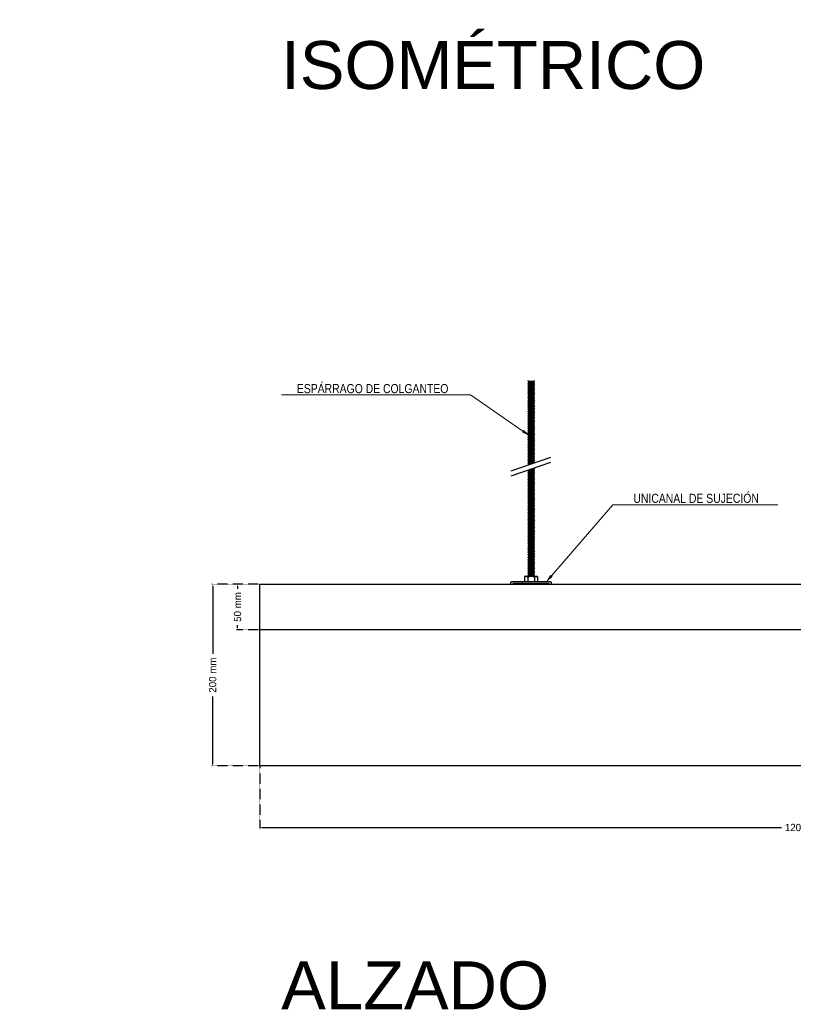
# Model space of a CAD drawing. Header units: millimetres. Extents: x 2538 to 24562, y 4449 to 23795.
# Tile 91 of 256: x 5580 to 6431, y 20937 to 22021. Entities that reach past the tile are written whole.
import ezdxf
from ezdxf import colors
from ezdxf.entities.mleader import LeaderData, LeaderLine
from ezdxf.math import Vec2, Vec3

# ---------------------------------------------------------------- set-up
doc = ezdxf.new("R2010")
doc.units = ezdxf.units.MM
doc.header["$PDMODE"] = 3
doc.linetypes.add('HIDDEN', pattern=[0.375, 0.25, -0.125])
doc.layers.add('_HD_tornillo', color=30, linetype='Continuous')
doc.layers.add('HD021_Text', color=2, linetype='Continuous', lineweight=9)
doc.layers.add('Make2D$Visible$Curves', color=7, linetype='Continuous', true_color=0x000000)
doc.layers.add('MEDIDAS', color=1, linetype='Continuous', true_color=0xff0000)
doc.styles.add('Arial Narrow', font='ARIALN.TTF')
doc.styles.add('Default', font='arial.ttf')
doc.dimstyles.new('HD_DIM', dxfattribs={"dimtxt": 8, "dimasz": 2, "dimexe": 1, "dimexo": 0, "dimgap": 2, "dimtad": 0, "dimdec": 0, "dimzin": 0, "dimdsep": 46, "dimtxsty": 'Standard', "dimcen": 0, "dimclrd": 256, "dimclre": 251, "dimclrt": 7, "dimadec": 0, "dimazin": 0, "dimtp": 0.05, "dimtm": 0.05, "dimtfac": 0.6, "dimtdec": 0, "dimtofl": 0, "dimtmove": 0, "dimatfit": 3, "dimfxl": 1, "dimtolj": 2, "dimtzin": 0, "dimarcsym": 0})

# ---------------------------------------------------------------- blocks, each defined once
blk = doc.blocks.new('*D10')
at = {"layer": 'Defpoints', "color": 0, "transparency": 16777216}
for p in [(7044, 21201.7), (5844, 21199.7), (7044, 21131.9)]:
    blk.add_point(p, dxfattribs=at)
at = {"layer": 'MEDIDAS', "color": 251, "linetype": 'HIDDEN', "lineweight": -2, "transparency": 16777216}
for p, q in [((7044, 21201.7), (7044, 21130.9)), ((5844, 21199.7), (5844, 21130.9))]:
    blk.add_line(p, q, dxfattribs=at)
at = {"layer": 'MEDIDAS', "lineweight": -2, "transparency": 16777216}
for p, q in [((5846, 21131.9), (6418, 21131.9)), ((7042, 21131.9), (6470, 21131.9))]:
    blk.add_line(p, q, dxfattribs=at)
at = {"layer": 'MEDIDAS', "transparency": 16777216}
for points in [[(5846, 21132.3), (5846, 21131.6), (5844, 21131.9)], [(7042, 21132.3), (7042, 21131.6), (7044, 21131.9)]]:
    blk.add_solid(points, dxfattribs=at)
at = {"layer": 'MEDIDAS', "color": 7, "transparency": 16777216, "insert": (6444, 21131.9), "char_height": 8, "attachment_point": 5}
blk.add_mtext('\\A2;1200 mm', dxfattribs=at)
blk = doc.blocks.new('*D55')
at = {"layer": 'Defpoints', "color": 0, "transparency": 16777216}
for p in [(5844, 21399.7), (5792, 21199.7), (5844, 21199.7)]:
    blk.add_point(p, dxfattribs=at)
at = {"layer": 'MEDIDAS', "color": 251, "linetype": 'HIDDEN', "lineweight": -2, "transparency": 16777216}
for p, q in [((5844, 21399.7), (5791, 21399.7)), ((5844, 21199.7), (5791, 21199.7))]:
    blk.add_line(p, q, dxfattribs=at)
at = {"layer": 'MEDIDAS', "lineweight": -2, "transparency": 16777216}
for p, q in [((5792, 21397.7), (5792, 21323)), ((5792, 21201.7), (5792, 21276.3))]:
    blk.add_line(p, q, dxfattribs=at)
at = {"layer": 'MEDIDAS', "transparency": 16777216}
for points in [[(5791.7, 21397.7), (5792.3, 21397.7), (5792, 21399.7)], [(5791.7, 21201.7), (5792.3, 21201.7), (5792, 21199.7)]]:
    blk.add_solid(points, dxfattribs=at)
at = {"layer": 'MEDIDAS', "color": 7, "transparency": 16777216, "insert": (5792, 21299.7), "char_height": 8, "attachment_point": 5, "rotation": 90}
blk.add_mtext('\\A2;200 mm', dxfattribs=at)
blk = doc.blocks.new('*D56')
at = {"layer": 'Defpoints', "color": 0, "transparency": 16777216}
for p in [(5844, 21399.7), (5819.4, 21349.7), (5844, 21349.7)]:
    blk.add_point(p, dxfattribs=at)
at = {"layer": 'MEDIDAS', "color": 251, "linetype": 'HIDDEN', "lineweight": -2, "transparency": 16777216}
for p, q in [((5844, 21399.7), (5818.4, 21399.7)), ((5844, 21349.7), (5818.4, 21349.7))]:
    blk.add_line(p, q, dxfattribs=at)
at = {"layer": 'MEDIDAS', "lineweight": -2, "transparency": 16777216}
for p, q in [((5819.4, 21397.7), (5819.4, 21394.7)), ((5819.4, 21351.7), (5819.4, 21354.7))]:
    blk.add_line(p, q, dxfattribs=at)
at = {"layer": 'MEDIDAS', "transparency": 16777216}
for points in [[(5819.1, 21397.7), (5819.7, 21397.7), (5819.4, 21399.7)], [(5819.1, 21351.7), (5819.7, 21351.7), (5819.4, 21349.7)]]:
    blk.add_solid(points, dxfattribs=at)
at = {"layer": 'MEDIDAS', "color": 7, "transparency": 16777216, "insert": (5819.4, 21374.7), "char_height": 8, "attachment_point": 5, "rotation": 90}
blk.add_mtext('\\A2;50 mm', dxfattribs=at)

msp = doc.modelspace()

# ---------------------------------------------------------------- linework, layer by layer
at = {"layer": '_HD_tornillo'}
for p, q in [((6139.5, 21623.9), (6138.9, 21623.1)), ((6138.9, 21623.1), (6146, 21623.3)), ((6145.5, 21624.1), (6146, 21623.3)), ((6145.5, 21622.6), (6146, 21623.3)), ((6138.9, 21623.1), (6139.5, 21622.4)), ((6139.5, 21621.5), (6138.9, 21620.7)), ((6138.9, 21620.7), (6146, 21620.9)), ((6138.9, 21620.7), (6139.5, 21620)), ((6139.5, 21619.2), (6138.9, 21618.4)), ((6138.9, 21618.4), (6146, 21618.6)), ((6138.9, 21618.4), (6139.5, 21617.7)), ((6139.5, 21616.9), (6138.9, 21616.1)), ((6138.9, 21616.1), (6146, 21616.2)), ((6138.9, 21616.1), (6139.5, 21615.4)), ((6139.5, 21614.5), (6138.9, 21613.7)), ((6138.9, 21613.7), (6146, 21613.9)), ((6138.9, 21613.7), (6139.5, 21613)), ((6139.5, 21622.4), (6145.5, 21622.6)), ((6139.5, 21622.4), (6139.5, 21621.5)), ((6139.5, 21621.5), (6145.5, 21621.8)), ((6139.5, 21620), (6145.5, 21620.3)), ((6139.5, 21620), (6139.5, 21619.2)), ((6139.5, 21619.2), (6145.5, 21619.5)), ((6139.5, 21617.7), (6145.5, 21618)), ((6139.5, 21617.7), (6139.5, 21616.9)), ((6139.5, 21616.9), (6145.5, 21617.1)), ((6139.5, 21615.4), (6145.5, 21615.6)), ((6139.5, 21615.4), (6139.5, 21614.5)), ((6139.5, 21614.5), (6145.5, 21614.7)), ((6139.5, 21613), (6145.5, 21613.3)), ((6139.5, 21613), (6139.5, 21612.1)), ((6139.5, 21612.1), (6145.5, 21612.3)), ((6145.5, 21622.6), (6145.5, 21621.8)), ((6145.5, 21621.8), (6146, 21620.9)), ((6145.5, 21620.3), (6146, 21620.9)), ((6145.5, 21620.3), (6145.5, 21619.5)), ((6145.5, 21619.5), (6146, 21618.6)), ((6145.5, 21618), (6146, 21618.6)), ((6145.5, 21618), (6145.5, 21617.1)), ((6145.5, 21617.1), (6146, 21616.2)), ((6145.5, 21615.6), (6146, 21616.2)), ((6145.5, 21615.6), (6145.5, 21614.7)), ((6145.5, 21614.8), (6146, 21613.9)), ((6145.5, 21613.3), (6146, 21613.9)), ((6145.5, 21613.3), (6145.5, 21612.3)), ((6145.5, 21612.3), (6146, 21611.5)), ((6139.5, 21612.1), (6138.9, 21611.3)), ((6138.9, 21611.3), (6146, 21611.5)), ((6138.9, 21611.3), (6139.5, 21610.6)), ((6139.5, 21609.7), (6138.9, 21608.9)), ((6138.9, 21608.9), (6146, 21609)), ((6138.9, 21608.9), (6139.5, 21608.2)), ((6139.5, 21607.3), (6138.9, 21606.5)), ((6138.9, 21606.5), (6146, 21606.6)), ((6138.9, 21606.5), (6139.5, 21605.8)), ((6139.5, 21604.9), (6138.9, 21604.1)), ((6138.9, 21604.1), (6146, 21604.2)), ((6138.9, 21604.1), (6139.5, 21603.4)), ((6139.5, 21602.5), (6138.9, 21601.7)), ((6138.9, 21601.7), (6146, 21601.8)), ((6138.9, 21601.7), (6139.5, 21601)), ((6139.5, 21610.6), (6145.5, 21610.8)), ((6139.5, 21610.6), (6139.5, 21609.7)), ((6139.5, 21609.7), (6145.5, 21609.9)), ((6139.5, 21608.2), (6145.5, 21608.4)), ((6139.5, 21608.2), (6139.5, 21607.3)), ((6139.5, 21607.3), (6145.5, 21607.5)), ((6139.5, 21605.8), (6145.5, 21606)), ((6139.5, 21605.8), (6139.5, 21604.9)), ((6139.5, 21604.9), (6145.5, 21605.1)), ((6139.5, 21603.4), (6145.5, 21603.6)), ((6139.5, 21603.4), (6139.5, 21602.5)), ((6139.5, 21602.5), (6145.5, 21602.7)), ((6145.5, 21610.8), (6146, 21611.5)), ((6145.5, 21610.8), (6145.5, 21609.9)), ((6145.5, 21609.9), (6146, 21609)), ((6145.5, 21608.4), (6146, 21609)), ((6145.5, 21608.4), (6145.5, 21607.5)), ((6145.5, 21607.5), (6146, 21606.6)), ((6145.5, 21606), (6146, 21606.6)), ((6145.5, 21606), (6145.5, 21605.1)), ((6145.5, 21605.1), (6146, 21604.2)), ((6145.5, 21603.6), (6146, 21604.2)), ((6145.5, 21603.6), (6145.5, 21602.7)), ((6145.5, 21602.7), (6146, 21601.8)), ((6145.5, 21601.2), (6146, 21601.8)), ((6139.5, 21600.2), (6138.9, 21599.4)), ((6138.9, 21599.4), (6146, 21599.6)), ((6138.9, 21599.4), (6139.5, 21598.7)), ((6139.5, 21597.8), (6138.9, 21597)), ((6138.9, 21597), (6146, 21597.2)), ((6138.9, 21597), (6139.5, 21596.3)), ((6139.5, 21595.5), (6138.9, 21594.7)), ((6138.9, 21594.7), (6146, 21594.8)), ((6138.9, 21594.7), (6139.5, 21594)), ((6139.5, 21593.2), (6138.9, 21592.4)), ((6138.9, 21592.4), (6146, 21592.6)), ((6138.9, 21592.4), (6139.5, 21591.7)), ((6139.5, 21590.7), (6138.9, 21589.9)), ((6139.5, 21601), (6145.5, 21601.2)), ((6139.5, 21601), (6139.5, 21600.2)), ((6139.5, 21600.2), (6145.5, 21600.4)), ((6139.5, 21598.7), (6145.5, 21598.9)), ((6139.5, 21598.7), (6139.5, 21597.8)), ((6139.5, 21597.8), (6145.5, 21598.1)), ((6139.5, 21596.3), (6145.5, 21596.6)), ((6139.5, 21596.3), (6139.5, 21595.5)), ((6139.5, 21595.5), (6145.5, 21595.7)), ((6139.5, 21594), (6145.5, 21594.2)), ((6139.5, 21594), (6139.5, 21593.2)), ((6139.5, 21593.2), (6145.5, 21593.4)), ((6139.5, 21591.7), (6145.5, 21591.9)), ((6139.5, 21591.7), (6139.5, 21590.7)), ((6139.5, 21590.7), (6145.5, 21590.9)), ((6145.5, 21601.2), (6145.5, 21600.4)), ((6145.5, 21600.4), (6146, 21599.6)), ((6145.5, 21598.9), (6146, 21599.6)), ((6145.5, 21598.9), (6145.5, 21598.1)), ((6145.5, 21598.1), (6146, 21597.2)), ((6145.5, 21596.6), (6146, 21597.2)), ((6145.5, 21596.6), (6145.5, 21595.7)), ((6145.5, 21595.7), (6146, 21594.8)), ((6145.5, 21594.2), (6146, 21594.8)), ((6145.5, 21594.2), (6145.5, 21593.4)), ((6145.5, 21593.4), (6146, 21592.6)), ((6145.5, 21591.9), (6146, 21592.6)), ((6145.5, 21591.9), (6145.5, 21590.9)), ((6145.5, 21590.9), (6146, 21590)), ((6138.9, 21589.9), (6146, 21590)), ((6138.9, 21589.9), (6139.5, 21589.2)), ((6139.5, 21588.4), (6138.9, 21587.6)), ((6138.9, 21587.6), (6146, 21587.7)), ((6138.9, 21587.6), (6139.5, 21586.9)), ((6139.5, 21586), (6138.9, 21585.2)), ((6138.9, 21585.2), (6146, 21585.4)), ((6138.9, 21585.2), (6139.5, 21584.5)), ((6139.5, 21583.7), (6138.9, 21582.8)), ((6138.9, 21582.8), (6146, 21583)), ((6138.9, 21582.8), (6139.5, 21582.2)), ((6139.5, 21581.3), (6138.9, 21580.4)), ((6138.9, 21580.4), (6146, 21580.6)), ((6138.9, 21580.4), (6139.5, 21579.8)), ((6139.5, 21589.2), (6145.5, 21589.4)), ((6139.5, 21589.2), (6139.5, 21588.4)), ((6139.5, 21588.4), (6145.5, 21588.6)), ((6139.5, 21586.9), (6145.5, 21587.1)), ((6139.5, 21586.9), (6139.5, 21586)), ((6139.5, 21586), (6145.5, 21586.3)), ((6139.5, 21584.5), (6145.5, 21584.8)), ((6139.5, 21584.5), (6139.5, 21583.7)), ((6139.5, 21583.7), (6145.5, 21583.9)), ((6139.5, 21582.2), (6145.5, 21582.4)), ((6139.5, 21582.2), (6139.5, 21581.3)), ((6139.5, 21581.3), (6145.5, 21581.5)), ((6139.5, 21579.8), (6145.5, 21580)), ((6145.5, 21589.4), (6146, 21590)), ((6145.5, 21589.4), (6145.5, 21588.6)), ((6145.5, 21588.6), (6146, 21587.7)), ((6145.5, 21587.1), (6146, 21587.7)), ((6145.5, 21587.1), (6145.5, 21586.3)), ((6145.5, 21586.3), (6146, 21585.4)), ((6145.5, 21584.8), (6146, 21585.4)), ((6145.5, 21584.8), (6145.5, 21583.9)), ((6145.5, 21583.9), (6146, 21583)), ((6145.5, 21582.4), (6146, 21583)), ((6145.5, 21582.4), (6145.5, 21581.5)), ((6145.5, 21581.5), (6146, 21580.6)), ((6145.5, 21580), (6146, 21580.6)), ((6145.5, 21580), (6145.5, 21579.1)), ((6139.5, 21578.9), (6138.9, 21578.1)), ((6138.9, 21578.1), (6146, 21578.2)), ((6138.9, 21578.1), (6139.5, 21577.4)), ((6139.5, 21576.6), (6138.9, 21575.8)), ((6138.9, 21575.8), (6146, 21575.9)), ((6138.9, 21575.8), (6139.5, 21575.1)), ((6139.5, 21574.2), (6138.9, 21573.4)), ((6138.9, 21573.4), (6146, 21573.6)), ((6138.9, 21573.4), (6139.5, 21572.7)), ((6139.5, 21571.9), (6138.9, 21571)), ((6138.9, 21571), (6146, 21571.2)), ((6138.9, 21571), (6139.5, 21570.4)), ((6139.5, 21569.4), (6138.9, 21568.6)), ((6139.5, 21579.8), (6139.5, 21578.9)), ((6139.5, 21578.9), (6145.5, 21579.1)), ((6139.5, 21577.4), (6145.5, 21577.6)), ((6139.5, 21577.4), (6139.5, 21576.6)), ((6139.5, 21576.6), (6145.5, 21576.8)), ((6139.5, 21575.1), (6145.5, 21575.3)), ((6139.5, 21575.1), (6139.5, 21574.2)), ((6139.5, 21574.2), (6145.5, 21574.5)), ((6139.5, 21572.7), (6145.5, 21573)), ((6139.5, 21572.7), (6139.5, 21571.9)), ((6139.5, 21571.9), (6145.5, 21572.1)), ((6139.5, 21570.4), (6145.5, 21570.6)), ((6139.5, 21570.4), (6139.5, 21569.4)), ((6139.5, 21569.4), (6145.5, 21569.7)), ((6145.5, 21579.1), (6146, 21578.2)), ((6145.5, 21577.6), (6146, 21578.2)), ((6145.5, 21577.6), (6145.5, 21576.8)), ((6145.5, 21576.8), (6146, 21575.9)), ((6145.5, 21575.3), (6146, 21575.9)), ((6145.5, 21575.3), (6145.5, 21574.5)), ((6145.5, 21574.5), (6146, 21573.6)), ((6145.5, 21573), (6146, 21573.6)), ((6145.5, 21573), (6145.5, 21572.1)), ((6145.5, 21572.1), (6146, 21571.2)), ((6145.5, 21570.6), (6146, 21571.2)), ((6145.5, 21570.6), (6145.5, 21569.7)), ((6145.5, 21569.7), (6146, 21568.8)), ((6138.9, 21568.6), (6146, 21568.8)), ((6138.9, 21568.6), (6139.5, 21568)), ((6139.5, 21567), (6138.9, 21566.2)), ((6138.9, 21566.2), (6146, 21566.4)), ((6138.9, 21566.2), (6139.5, 21565.5)), ((6139.5, 21564.6), (6138.9, 21563.8)), ((6138.9, 21563.8), (6146, 21564)), ((6138.9, 21563.8), (6139.5, 21563.1)), ((6139.5, 21562.2), (6138.9, 21561.4)), ((6138.9, 21561.4), (6146, 21561.6)), ((6138.9, 21561.4), (6139.5, 21560.7)), ((6139.5, 21559.8), (6138.9, 21559)), ((6138.9, 21559), (6146, 21559.2)), ((6138.9, 21559), (6139.5, 21558.3)), ((6139.5, 21568), (6145.5, 21568.2)), ((6139.5, 21568), (6139.5, 21567)), ((6139.5, 21567), (6145.5, 21567.3)), ((6139.5, 21565.5), (6145.5, 21565.8)), ((6139.5, 21565.5), (6139.5, 21564.6)), ((6139.5, 21564.6), (6145.5, 21564.9)), ((6139.5, 21563.1), (6145.5, 21563.4)), ((6139.5, 21563.1), (6139.5, 21562.2)), ((6139.5, 21562.2), (6145.5, 21562.4)), ((6139.5, 21560.7), (6145.5, 21561)), ((6139.5, 21560.7), (6139.5, 21559.8)), ((6139.5, 21559.8), (6145.5, 21560.1)), ((6139.5, 21558.3), (6145.5, 21558.6)), ((6139.5, 21558.3), (6139.5, 21557.5)), ((6145.5, 21568.2), (6146, 21568.8)), ((6145.5, 21568.2), (6145.5, 21567.3)), ((6145.5, 21567.3), (6146, 21566.4)), ((6145.5, 21565.8), (6146, 21566.4)), ((6145.5, 21565.8), (6145.5, 21564.9)), ((6145.5, 21564.9), (6146, 21564)), ((6145.5, 21563.4), (6146, 21564)), ((6145.5, 21563.4), (6145.5, 21562.4)), ((6145.5, 21562.5), (6146, 21561.6)), ((6145.5, 21561), (6146, 21561.6)), ((6145.5, 21561), (6145.5, 21560.1)), ((6145.5, 21560.1), (6146, 21559.2)), ((6145.5, 21558.6), (6146, 21559.2)), ((6145.5, 21558.6), (6145.5, 21557.8)), ((6139.5, 21557.5), (6138.9, 21556.7)), ((6138.9, 21556.7), (6146, 21556.9)), ((6138.9, 21556.7), (6139.5, 21556.1)), ((6139.5, 21555.2), (6138.9, 21554.4)), ((6138.9, 21554.4), (6146, 21554.5)), ((6138.9, 21554.4), (6139.5, 21553.7)), ((6139.5, 21552.8), (6138.9, 21552)), ((6138.9, 21552), (6146, 21552.2)), ((6138.9, 21552), (6139.5, 21551.3)), ((6139.5, 21550.6), (6138.9, 21549.7)), ((6138.9, 21549.7), (6146, 21549.9)), ((6138.9, 21549.7), (6139.5, 21549.1)), ((6139.5, 21548), (6138.9, 21547.2)), ((6138.9, 21547.2), (6146, 21547.4)), ((6139.5, 21557.5), (6145.5, 21557.8)), ((6139.5, 21556.1), (6145.5, 21556.3)), ((6139.5, 21556.1), (6139.5, 21555.2)), ((6139.5, 21555.2), (6145.5, 21555.4)), ((6139.5, 21553.7), (6145.5, 21553.9)), ((6139.5, 21553.7), (6139.5, 21552.8)), ((6139.5, 21552.8), (6145.5, 21553.1)), ((6139.5, 21551.3), (6145.5, 21551.6)), ((6139.5, 21551.3), (6139.5, 21550.6)), ((6139.5, 21550.6), (6145.5, 21550.8)), ((6139.5, 21549.1), (6145.5, 21549.3)), ((6139.5, 21549.1), (6139.5, 21548)), ((6139.5, 21548), (6145.5, 21548.3)), ((6145.5, 21557.8), (6146, 21556.9)), ((6145.5, 21556.3), (6146, 21556.9)), ((6145.5, 21556.3), (6145.5, 21555.4)), ((6145.5, 21555.4), (6146, 21554.5)), ((6145.5, 21553.9), (6146, 21554.5)), ((6145.5, 21553.9), (6145.5, 21553.1)), ((6145.5, 21553.1), (6146, 21552.2)), ((6145.5, 21551.6), (6146, 21552.2)), ((6145.5, 21551.6), (6145.5, 21550.8)), ((6145.5, 21550.8), (6146, 21549.9)), ((6145.5, 21549.3), (6146, 21549.9)), ((6145.5, 21549.3), (6145.5, 21548.3)), ((6145.5, 21548.3), (6146, 21547.4)), ((6145.5, 21546.8), (6146, 21547.4)), ((6120.4, 21524.6), (6164, 21539.6)), ((6138.9, 21547.2), (6139.5, 21546.5)), ((6139.5, 21545.7), (6138.9, 21544.9)), ((6138.9, 21544.9), (6146, 21545.1)), ((6138.9, 21544.9), (6139.5, 21544.2)), ((6139.5, 21543.4), (6138.9, 21542.6)), ((6138.9, 21542.6), (6146, 21542.7)), ((6138.9, 21542.6), (6139.5, 21541.9)), ((6139.5, 21541), (6138.9, 21540.2)), ((6138.9, 21540.2), (6146, 21540.4)), ((6138.9, 21540.2), (6139.5, 21539.5)), ((6139.5, 21538.6), (6138.9, 21537.8)), ((6138.9, 21537.8), (6146, 21538)), ((6138.9, 21537.8), (6139.5, 21537.1)), ((6139.5, 21546.5), (6145.5, 21546.8)), ((6139.5, 21546.5), (6139.5, 21545.7)), ((6139.5, 21545.7), (6145.5, 21546)), ((6139.5, 21544.2), (6145.5, 21544.5)), ((6139.5, 21544.2), (6139.5, 21543.4)), ((6139.5, 21543.4), (6145.5, 21543.6)), ((6139.5, 21541.9), (6145.5, 21542.1)), ((6139.5, 21541.9), (6139.5, 21541)), ((6139.5, 21541), (6145.5, 21541.2)), ((6139.5, 21539.5), (6145.5, 21539.7)), ((6139.5, 21539.5), (6139.5, 21538.6)), ((6139.5, 21538.6), (6145.5, 21538.8)), ((6139.5, 21537.1), (6145.5, 21537.3)), ((6139.5, 21537.1), (6139.5, 21536.2)), ((6139.5, 21536.2), (6145.5, 21536.5)), ((6145.5, 21546.8), (6145.5, 21546)), ((6145.5, 21546), (6146, 21545.1)), ((6145.5, 21544.5), (6146, 21545.1)), ((6145.5, 21544.5), (6145.5, 21543.6)), ((6145.5, 21543.6), (6146, 21542.7)), ((6145.5, 21542.1), (6146, 21542.7)), ((6145.5, 21542.1), (6145.5, 21541.2)), ((6145.5, 21541.2), (6146, 21540.4)), ((6145.5, 21539.7), (6146, 21540.4)), ((6145.5, 21539.7), (6145.5, 21538.8)), ((6145.5, 21538.8), (6146, 21538)), ((6145.5, 21537.3), (6146, 21538)), ((6145.5, 21537.3), (6145.5, 21536.5)), ((6145.5, 21536.5), (6146, 21535.6)), ((6120.4, 21519), (6164, 21534)), ((6139.5, 21536.2), (6138.9, 21535.4)), ((6138.9, 21535.4), (6146, 21535.6)), ((6138.9, 21535.4), (6139.5, 21534.7)), ((6139.5, 21533.9), (6138.9, 21533.1)), ((6138.9, 21533.1), (6145.5, 21533.3)), ((6138.9, 21533.1), (6139.5, 21532.4)), ((6139.5, 21531.6), (6139.1, 21531.1)), ((6139.5, 21534.7), (6145.5, 21535)), ((6139.5, 21534.7), (6139.5, 21533.9)), ((6139.5, 21533.9), (6145.5, 21534.2)), ((6139.5, 21532.4), (6143.6, 21532.6)), ((6139.5, 21532.4), (6139.5, 21531.6)), ((6139.5, 21531.6), (6140.7, 21531.6)), ((6139.5, 21525.5), (6145.5, 21525.7)), ((6142.6, 21526.6), (6145.4, 21526.7)), ((6144.5, 21527.2), (6146, 21527.3)), ((6145.4, 21526.7), (6146, 21527.3)), ((6145.4, 21526.7), (6145.4, 21525.7)), ((6145.5, 21535), (6146, 21535.6)), ((6145.5, 21535), (6145.5, 21534.2)), ((6145.5, 21534.2), (6145.9, 21533.4)), ((6145.5, 21525.7), (6146, 21524.8)), ((6145.7, 21527.7), (6146, 21527.3)), ((6139.5, 21525.5), (6138.9, 21524.7)), ((6138.9, 21524.7), (6146, 21524.8)), ((6138.9, 21524.7), (6139.5, 21524)), ((6139.5, 21523.1), (6138.9, 21522.2)), ((6138.9, 21522.2), (6146, 21522.4)), ((6138.9, 21522.2), (6139.5, 21521.6)), ((6139.5, 21520.6), (6138.9, 21519.8)), ((6138.9, 21519.8), (6146, 21520)), ((6138.9, 21519.8), (6139.5, 21519.1)), ((6139.5, 21518.2), (6138.9, 21517.4)), ((6138.9, 21517.4), (6146, 21517.6)), ((6138.9, 21517.4), (6139.5, 21516.7)), ((6139.5, 21515.8), (6138.9, 21515)), ((6138.9, 21515), (6146, 21515.2)), ((6138.9, 21515), (6139.5, 21514.3)), ((6139.5, 21524), (6145.5, 21524.2)), ((6139.5, 21524), (6139.5, 21523.1)), ((6139.5, 21523.1), (6145.5, 21523.3)), ((6139.5, 21521.6), (6145.5, 21521.8)), ((6139.5, 21521.6), (6139.5, 21520.6)), ((6139.5, 21520.6), (6145.5, 21520.9)), ((6139.5, 21519.1), (6145.5, 21519.4)), ((6139.5, 21519.1), (6139.5, 21518.2)), ((6139.5, 21518.2), (6145.5, 21518.5)), ((6139.5, 21516.7), (6145.5, 21517)), ((6139.5, 21516.7), (6139.5, 21515.8)), ((6139.5, 21515.8), (6145.5, 21516)), ((6145.5, 21524.2), (6146, 21524.8)), ((6145.5, 21524.2), (6145.5, 21523.3)), ((6145.5, 21523.3), (6146, 21522.4)), ((6145.5, 21521.8), (6146, 21522.4)), ((6145.5, 21521.8), (6145.5, 21520.9)), ((6145.5, 21520.9), (6146, 21520)), ((6145.5, 21519.4), (6146, 21520)), ((6145.5, 21519.4), (6145.5, 21518.5)), ((6145.5, 21518.5), (6146, 21517.6)), ((6145.5, 21517), (6146, 21517.6)), ((6145.5, 21517), (6145.5, 21516)), ((6145.5, 21516), (6146, 21515.2)), ((6145.5, 21514.5), (6146, 21515.2)), ((6139.5, 21513.4), (6138.9, 21512.6)), ((6138.9, 21512.6), (6146, 21512.7)), ((6138.9, 21512.6), (6139.5, 21511.9)), ((6139.5, 21511), (6138.9, 21510.1)), ((6138.9, 21510.1), (6146, 21510.3)), ((6138.9, 21510.1), (6139.5, 21509.5)), ((6139.5, 21508.5), (6138.9, 21507.7)), ((6138.9, 21507.7), (6146, 21507.9)), ((6138.9, 21507.7), (6139.5, 21507)), ((6139.5, 21506.1), (6138.9, 21505.3)), ((6138.9, 21505.3), (6146, 21505.5)), ((6138.9, 21505.3), (6139.5, 21504.6)), ((6139.5, 21514.3), (6145.5, 21514.5)), ((6139.5, 21514.3), (6139.5, 21513.4)), ((6139.5, 21513.4), (6145.5, 21513.6)), ((6139.5, 21511.9), (6145.5, 21512.1)), ((6139.5, 21511.9), (6139.5, 21511)), ((6139.5, 21511), (6145.5, 21511.2)), ((6139.5, 21509.5), (6145.5, 21509.7)), ((6139.5, 21509.5), (6139.5, 21508.5)), ((6139.5, 21508.5), (6145.5, 21508.8)), ((6139.5, 21507), (6145.5, 21507.3)), ((6139.5, 21507), (6139.5, 21506.1)), ((6139.5, 21506.1), (6145.5, 21506.4)), ((6139.5, 21504.6), (6145.5, 21504.9)), ((6139.5, 21504.6), (6139.5, 21503.7)), ((6145.5, 21514.5), (6145.5, 21513.6)), ((6145.5, 21513.6), (6146, 21512.7)), ((6145.5, 21512.1), (6146, 21512.7)), ((6145.5, 21512.1), (6145.5, 21511.2)), ((6145.5, 21511.2), (6146, 21510.3)), ((6145.5, 21509.7), (6146, 21510.3)), ((6145.5, 21509.7), (6145.5, 21508.8)), ((6145.5, 21508.8), (6146, 21507.9)), ((6145.5, 21507.3), (6146, 21507.9)), ((6145.5, 21507.3), (6145.5, 21506.3)), ((6145.5, 21506.4), (6146, 21505.5)), ((6145.5, 21504.9), (6146, 21505.5)), ((6145.5, 21504.9), (6145.5, 21503.9)), ((6139.5, 21503.7), (6138.9, 21502.9)), ((6138.9, 21502.9), (6146, 21503)), ((6138.9, 21502.9), (6139.5, 21502.2)), ((6139.5, 21501.3), (6138.9, 21500.5)), ((6138.9, 21500.5), (6146, 21500.6)), ((6138.9, 21500.5), (6139.5, 21499.8)), ((6139.5, 21498.9), (6138.9, 21498.1)), ((6138.9, 21498.1), (6146, 21498.2)), ((6138.9, 21498.1), (6139.5, 21497.4)), ((6139.5, 21496.4), (6138.9, 21495.6)), ((6138.9, 21495.6), (6146, 21495.8)), ((6138.9, 21495.6), (6139.5, 21494.9)), ((6139.5, 21494), (6138.9, 21493.2)), ((6138.9, 21493.2), (6146, 21493.4)), ((6138.9, 21493.2), (6139.5, 21492.5)), ((6139.5, 21503.7), (6145.5, 21503.9)), ((6139.5, 21502.2), (6145.5, 21502.4)), ((6139.5, 21502.2), (6139.5, 21501.3)), ((6139.5, 21501.3), (6145.5, 21501.5)), ((6139.5, 21499.8), (6145.5, 21500)), ((6139.5, 21499.8), (6139.5, 21498.9)), ((6139.5, 21498.9), (6145.5, 21499.1)), ((6139.5, 21497.4), (6145.5, 21497.6)), ((6139.5, 21497.4), (6139.5, 21496.4)), ((6139.5, 21496.4), (6145.5, 21496.7)), ((6139.5, 21494.9), (6145.5, 21495.2)), ((6139.5, 21494.9), (6139.5, 21494)), ((6139.5, 21494), (6145.5, 21494.3)), ((6145.5, 21503.9), (6146, 21503)), ((6145.5, 21502.4), (6146, 21503)), ((6145.5, 21502.4), (6145.5, 21501.5)), ((6145.5, 21501.5), (6146, 21500.6)), ((6145.5, 21500), (6146, 21500.6)), ((6145.5, 21500), (6145.5, 21499.1)), ((6145.5, 21499.1), (6146, 21498.2)), ((6145.5, 21497.6), (6146, 21498.2)), ((6145.5, 21497.6), (6145.5, 21496.7)), ((6145.5, 21496.7), (6146, 21495.8)), ((6145.5, 21495.2), (6146, 21495.8)), ((6145.5, 21495.2), (6145.5, 21494.3)), ((6145.5, 21494.3), (6146, 21493.4)), ((6145.5, 21492.8), (6146, 21493.4)), ((6139.5, 21491.6), (6138.9, 21490.8)), ((6138.9, 21490.8), (6146, 21490.9)), ((6138.9, 21490.8), (6139.5, 21490.1)), ((6139.5, 21489.2), (6138.9, 21488.4)), ((6138.9, 21488.4), (6146, 21488.5)), ((6138.9, 21488.4), (6139.5, 21487.7)), ((6139.5, 21486.7), (6138.9, 21485.9)), ((6138.9, 21485.9), (6146, 21486.1)), ((6138.9, 21485.9), (6139.5, 21485.2)), ((6139.5, 21484.3), (6138.9, 21483.5)), ((6138.9, 21483.5), (6146, 21483.7)), ((6138.9, 21483.5), (6139.5, 21482.8)), ((6139.5, 21492.5), (6145.5, 21492.8)), ((6139.5, 21492.5), (6139.5, 21491.6)), ((6139.5, 21491.6), (6145.5, 21491.8)), ((6139.5, 21490.1), (6145.5, 21490.3)), ((6139.5, 21490.1), (6139.5, 21489.2)), ((6139.5, 21489.2), (6145.5, 21489.4)), ((6139.5, 21487.7), (6145.5, 21487.9)), ((6139.5, 21487.7), (6139.5, 21486.7)), ((6139.5, 21486.7), (6145.5, 21487)), ((6139.5, 21485.2), (6145.5, 21485.5)), ((6139.5, 21485.2), (6139.5, 21484.3)), ((6139.5, 21484.3), (6145.5, 21484.6)), ((6139.5, 21482.8), (6145.5, 21483.1)), ((6139.5, 21482.8), (6139.5, 21481.9)), ((6145.5, 21492.8), (6145.5, 21491.8)), ((6145.5, 21491.8), (6146, 21490.9)), ((6145.5, 21490.3), (6146, 21490.9)), ((6145.5, 21490.3), (6145.5, 21489.4)), ((6145.5, 21489.4), (6146, 21488.5)), ((6145.5, 21487.9), (6146, 21488.5)), ((6145.5, 21487.9), (6145.5, 21487)), ((6145.5, 21487), (6146, 21486.1)), ((6145.5, 21485.5), (6146, 21486.1)), ((6145.5, 21485.5), (6145.5, 21484.6)), ((6145.5, 21484.6), (6146, 21483.7)), ((6145.5, 21483.1), (6146, 21483.7)), ((6145.5, 21483.1), (6145.5, 21482.2)), ((6139.5, 21481.9), (6138.9, 21481.1)), ((6138.9, 21481.1), (6146, 21481.3)), ((6138.9, 21481.1), (6139.5, 21480.4)), ((6139.5, 21479.5), (6138.9, 21478.7)), ((6138.9, 21478.7), (6146, 21478.8)), ((6138.9, 21478.7), (6139.5, 21478)), ((6139.5, 21477.1), (6138.9, 21476.3)), ((6138.9, 21476.3), (6146, 21476.4)), ((6138.9, 21476.3), (6139.5, 21475.6)), ((6139.5, 21474.6), (6138.9, 21473.8)), ((6138.9, 21473.8), (6146, 21474)), ((6138.9, 21473.8), (6139.5, 21473.1)), ((6139.5, 21472.2), (6138.9, 21471.4)), ((6138.9, 21471.4), (6146, 21471.6)), ((6139.5, 21481.9), (6145.5, 21482.2)), ((6139.5, 21480.4), (6145.5, 21480.7)), ((6139.5, 21480.4), (6139.5, 21479.5)), ((6139.5, 21479.5), (6145.5, 21479.7)), ((6139.5, 21478), (6145.5, 21478.2)), ((6139.5, 21478), (6139.5, 21477.1)), ((6139.5, 21477.1), (6145.5, 21477.3)), ((6139.5, 21475.6), (6145.5, 21475.8)), ((6139.5, 21475.6), (6139.5, 21474.6)), ((6139.5, 21474.6), (6145.5, 21474.9)), ((6139.5, 21473.1), (6145.5, 21473.4)), ((6139.5, 21473.1), (6139.5, 21472.2)), ((6139.5, 21472.2), (6145.5, 21472.5)), ((6145.5, 21482.2), (6146, 21481.3)), ((6145.5, 21480.7), (6146, 21481.3)), ((6145.5, 21480.7), (6145.5, 21479.7)), ((6145.5, 21479.7), (6146, 21478.8)), ((6145.5, 21478.2), (6146, 21478.8)), ((6145.5, 21478.2), (6145.5, 21477.3)), ((6145.5, 21477.3), (6146, 21476.4)), ((6145.5, 21475.8), (6146, 21476.4)), ((6145.5, 21475.8), (6145.5, 21474.9)), ((6145.5, 21474.9), (6146, 21474)), ((6145.5, 21473.4), (6146, 21474)), ((6145.5, 21473.4), (6145.5, 21472.5)), ((6145.5, 21472.5), (6146, 21471.6)), ((6145.5, 21471), (6146, 21471.6)), ((6138.9, 21471.4), (6139.5, 21470.7)), ((6139.5, 21469.8), (6138.9, 21469)), ((6138.9, 21469), (6146, 21469.2)), ((6138.9, 21469), (6139.5, 21468.3)), ((6139.5, 21467.4), (6138.9, 21466.6)), ((6138.9, 21466.6), (6146, 21466.7)), ((6138.9, 21466.6), (6139.5, 21465.9)), ((6139.5, 21465), (6138.9, 21464.2)), ((6138.9, 21464.2), (6146, 21464.3)), ((6138.9, 21464.2), (6139.5, 21463.5)), ((6139.5, 21462.6), (6138.9, 21461.7)), ((6138.9, 21461.7), (6146, 21461.9)), ((6138.9, 21461.7), (6139.5, 21461.1)), ((6139.5, 21470.7), (6145.5, 21471)), ((6139.5, 21470.7), (6139.5, 21469.8)), ((6139.5, 21469.8), (6145.5, 21470.1)), ((6139.5, 21468.3), (6145.5, 21468.6)), ((6139.5, 21468.3), (6139.5, 21467.4)), ((6139.5, 21467.4), (6145.5, 21467.6)), ((6139.5, 21465.9), (6145.5, 21466.1)), ((6139.5, 21465.9), (6139.5, 21465)), ((6139.5, 21465), (6145.5, 21465.2)), ((6139.5, 21463.5), (6145.5, 21463.7)), ((6139.5, 21463.5), (6139.5, 21462.6)), ((6139.5, 21462.6), (6145.5, 21462.8)), ((6139.5, 21461.1), (6145.5, 21461.3)), ((6139.5, 21461.1), (6139.5, 21460.1)), ((6145.5, 21471), (6145.5, 21470.1)), ((6145.5, 21470.1), (6146, 21469.2)), ((6145.5, 21468.6), (6146, 21469.2)), ((6145.5, 21468.6), (6145.5, 21467.6)), ((6145.5, 21467.6), (6146, 21466.7)), ((6145.5, 21466.1), (6146, 21466.7)), ((6145.5, 21466.1), (6145.5, 21465.2)), ((6145.5, 21465.2), (6146, 21464.3)), ((6145.5, 21463.7), (6146, 21464.3)), ((6145.5, 21463.7), (6145.5, 21462.8)), ((6145.5, 21462.8), (6146, 21461.9)), ((6145.5, 21461.3), (6146, 21461.9)), ((6145.5, 21461.3), (6145.5, 21460.4)), ((6139.5, 21460.1), (6138.9, 21459.3)), ((6138.9, 21459.3), (6146, 21459.5)), ((6138.9, 21459.3), (6139.5, 21458.6)), ((6139.5, 21457.7), (6138.9, 21456.9)), ((6138.9, 21456.9), (6146, 21457.1)), ((6138.9, 21456.9), (6139.5, 21456.2)), ((6139.5, 21455.3), (6138.9, 21454.5)), ((6138.9, 21454.5), (6146, 21454.6)), ((6138.9, 21454.5), (6139.5, 21453.8)), ((6139.5, 21452.9), (6138.9, 21452.1)), ((6138.9, 21452.1), (6146, 21452.2)), ((6138.9, 21452.1), (6139.5, 21451.4)), ((6139.5, 21450.5), (6138.9, 21449.6)), ((6138.9, 21449.6), (6146, 21449.8)), ((6139.5, 21460.1), (6145.5, 21460.4)), ((6139.5, 21458.6), (6145.5, 21458.9)), ((6139.5, 21458.6), (6139.5, 21457.7)), ((6139.5, 21457.7), (6145.5, 21457.9)), ((6139.5, 21456.2), (6145.5, 21456.5)), ((6139.5, 21456.2), (6139.5, 21455.3)), ((6139.5, 21455.3), (6145.5, 21455.5)), ((6139.5, 21453.8), (6145.5, 21454)), ((6139.5, 21453.8), (6139.5, 21452.9)), ((6139.5, 21452.9), (6145.5, 21453.1)), ((6139.5, 21451.4), (6145.5, 21451.6)), ((6139.5, 21451.4), (6139.5, 21450.5)), ((6139.5, 21450.5), (6145.5, 21450.7)), ((6145.5, 21460.4), (6146, 21459.5)), ((6145.5, 21458.9), (6146, 21459.5)), ((6145.5, 21458.9), (6145.5, 21457.9)), ((6145.5, 21458), (6146, 21457.1)), ((6145.5, 21456.5), (6146, 21457.1)), ((6145.5, 21456.5), (6145.5, 21455.5)), ((6145.5, 21455.5), (6146, 21454.6)), ((6145.5, 21454), (6146, 21454.6)), ((6145.5, 21454), (6145.5, 21453.1)), ((6145.5, 21453.1), (6146, 21452.2)), ((6145.5, 21451.6), (6146, 21452.2)), ((6145.5, 21451.6), (6145.5, 21450.7)), ((6145.5, 21450.7), (6146, 21449.8)), ((6145.5, 21449.2), (6146, 21449.8)), ((6138.9, 21449.6), (6139.5, 21449)), ((6139.5, 21448), (6138.9, 21447.2)), ((6138.9, 21447.2), (6146, 21447.4)), ((6138.9, 21447.2), (6139.5, 21446.5)), ((6139.5, 21445.6), (6138.9, 21444.8)), ((6138.9, 21444.8), (6146, 21445)), ((6138.9, 21444.8), (6139.5, 21444.1)), ((6139.5, 21443.2), (6138.9, 21442.4)), ((6138.9, 21442.4), (6146, 21442.6)), ((6138.9, 21442.4), (6139.5, 21441.7)), ((6139.5, 21440.6), (6138.9, 21439.8)), ((6138.9, 21439.8), (6146, 21440)), ((6138.9, 21439.8), (6139.5, 21439.1)), ((6139.5, 21449), (6145.5, 21449.2)), ((6139.5, 21449), (6139.5, 21448)), ((6139.5, 21448), (6145.5, 21448.3)), ((6139.5, 21446.5), (6145.5, 21446.8)), ((6139.5, 21446.5), (6139.5, 21445.6)), ((6139.5, 21445.6), (6145.5, 21445.8)), ((6139.5, 21444.1), (6145.5, 21444.3)), ((6139.5, 21444.1), (6139.5, 21443.2)), ((6139.5, 21443.2), (6145.5, 21443.4)), ((6139.5, 21441.7), (6145.5, 21441.9)), ((6139.5, 21441.7), (6139.5, 21440.6)), ((6139.5, 21440.6), (6145.5, 21440.9)), ((6139.5, 21439.1), (6145.5, 21439.4)), ((6139.5, 21439.1), (6139.5, 21438.2)), ((6145.5, 21449.2), (6145.5, 21448.3)), ((6145.5, 21448.3), (6146, 21447.4)), ((6145.5, 21446.8), (6146, 21447.4)), ((6145.5, 21446.8), (6145.5, 21445.8)), ((6145.5, 21445.8), (6146, 21445)), ((6145.5, 21444.3), (6146, 21445)), ((6145.5, 21444.3), (6145.5, 21443.4)), ((6145.5, 21443.4), (6146, 21442.6)), ((6145.5, 21441.9), (6146, 21442.6)), ((6145.5, 21441.9), (6145.5, 21440.9)), ((6145.5, 21440.9), (6146, 21440)), ((6145.5, 21439.4), (6146, 21440)), ((6145.5, 21439.4), (6145.5, 21438.4)), ((6139.5, 21438.2), (6138.9, 21437.4)), ((6138.9, 21437.4), (6146, 21437.6)), ((6138.9, 21437.4), (6139.5, 21436.7)), ((6139.5, 21435.8), (6138.9, 21435)), ((6138.9, 21435), (6146, 21435.1)), ((6138.9, 21435), (6139.5, 21434.3)), ((6139.5, 21433.4), (6138.9, 21432.3)), ((6138.9, 21432.3), (6146, 21432.5)), ((6138.9, 21432.3), (6139.5, 21431.6)), ((6139.5, 21430.3), (6138.9, 21429.3)), ((6138.9, 21429.3), (6146, 21429.5)), ((6138.9, 21429.3), (6139.5, 21428.6)), ((6139.5, 21438.2), (6145.5, 21438.4)), ((6139.5, 21436.7), (6145.5, 21436.9)), ((6139.5, 21436.7), (6139.5, 21435.8)), ((6139.5, 21435.8), (6145.5, 21436)), ((6139.5, 21434.3), (6145.5, 21434.5)), ((6139.5, 21434.3), (6139.5, 21433.4)), ((6139.5, 21433.1), (6145.5, 21433.3)), ((6139.5, 21431.6), (6145.5, 21431.8)), ((6139.5, 21431.6), (6139.5, 21430.3)), ((6139.5, 21430.1), (6145.5, 21430.3)), ((6139.5, 21428.6), (6145.5, 21428.8)), ((6139.5, 21428.6), (6139.5, 21427.4)), ((6145.5, 21438.4), (6146, 21437.6)), ((6145.5, 21436.9), (6146, 21437.6)), ((6145.5, 21436.9), (6145.5, 21436)), ((6145.5, 21436), (6146, 21435.1)), ((6145.5, 21434.5), (6146, 21435.1)), ((6145.5, 21434.5), (6145.5, 21433.6)), ((6145.5, 21433.6), (6146, 21432.5)), ((6145.5, 21431.8), (6146, 21432.5)), ((6145.5, 21431.8), (6145.5, 21430.5)), ((6145.5, 21430.5), (6146, 21429.5)), ((6145.5, 21428.8), (6146, 21429.5)), ((6145.5, 21428.8), (6145.5, 21427.7)), ((6139.5, 21427.4), (6138.9, 21426.6)), ((6138.9, 21426.6), (6146, 21426.8)), ((6138.9, 21426.6), (6139.5, 21425.9)), ((6139.5, 21425), (6138.9, 21424.2)), ((6138.9, 21424.2), (6146, 21424.4)), ((6138.9, 21424.2), (6139.5, 21423.5)), ((6139.5, 21422.6), (6138.9, 21421.8)), ((6138.9, 21421.8), (6146, 21421.9)), ((6138.9, 21421.8), (6139.5, 21421.1)), ((6139.5, 21420.2), (6138.9, 21419.4)), ((6138.9, 21419.4), (6146, 21419.5)), ((6138.9, 21419.4), (6139.5, 21418.7)), ((6139.5, 21417.8), (6138.9, 21416.9)), ((6139.5, 21427.4), (6145.5, 21427.7)), ((6139.5, 21425.9), (6145.5, 21426.2)), ((6139.5, 21425.9), (6139.5, 21425)), ((6139.5, 21425), (6145.5, 21425.2)), ((6139.5, 21423.5), (6145.5, 21423.8)), ((6139.5, 21423.5), (6139.5, 21422.6)), ((6139.5, 21422.6), (6145.5, 21422.8)), ((6139.5, 21421.1), (6145.5, 21421.3)), ((6139.5, 21421.1), (6139.5, 21420.2)), ((6139.5, 21420.2), (6145.5, 21420.4)), ((6139.5, 21418.7), (6145.5, 21418.9)), ((6139.5, 21418.7), (6139.5, 21417.8)), ((6139.5, 21417.8), (6145.5, 21418)), ((6145.5, 21427.7), (6146, 21426.8)), ((6145.5, 21426.2), (6146, 21426.8)), ((6145.5, 21426.2), (6145.5, 21425.2)), ((6145.5, 21425.3), (6146, 21424.4)), ((6145.5, 21423.8), (6146, 21424.4)), ((6145.5, 21423.8), (6145.5, 21422.8)), ((6145.5, 21422.8), (6146, 21421.9)), ((6145.5, 21421.3), (6146, 21421.9)), ((6145.5, 21421.3), (6145.5, 21420.4)), ((6145.5, 21420.4), (6146, 21419.5)), ((6145.5, 21418.9), (6146, 21419.5)), ((6145.5, 21418.9), (6145.5, 21418)), ((6145.5, 21418), (6146, 21417.1)), ((6149.5, 21408.4), (6135.1, 21408.4)), ((6135.1, 21408.4), (6135.1, 21402.7)), ((6138.8, 21408.4), (6138.8, 21402.7)), ((6138.9, 21416.9), (6146, 21417.1)), ((6138.9, 21416.9), (6139.5, 21416.3)), ((6139.5, 21415.2), (6138.9, 21414.4)), ((6138.9, 21414.4), (6146, 21414.5)), ((6138.9, 21414.4), (6139.5, 21413.7)), ((6139.5, 21412.8), (6138.9, 21411.9)), ((6138.9, 21411.9), (6146, 21412.1)), ((6138.9, 21411.9), (6139.5, 21411.3)), ((6139.5, 21410.3), (6138.9, 21409.5)), ((6138.9, 21409.5), (6146, 21409.7)), ((6138.9, 21409.5), (6139.5, 21408.8)), ((6139.5, 21416.3), (6145.5, 21416.5)), ((6139.5, 21416.3), (6139.5, 21415.2)), ((6139.5, 21415.2), (6145.5, 21415.4)), ((6139.5, 21413.7), (6145.5, 21413.9)), ((6139.5, 21413.7), (6139.5, 21412.8)), ((6139.5, 21412.8), (6145.5, 21413)), ((6139.5, 21411.3), (6145.5, 21411.5)), ((6139.5, 21411.3), (6139.5, 21410.3)), ((6139.5, 21410.3), (6145.5, 21410.6)), ((6139.5, 21410.3), (6145.5, 21410.6)), ((6139.5, 21408.8), (6145.5, 21409.1)), ((6139.5, 21408.8), (6139.5, 21408.4)), ((6145.5, 21416.5), (6146, 21417.1)), ((6145.5, 21416.5), (6145.5, 21415.4)), ((6145.5, 21415.4), (6146, 21414.5)), ((6145.5, 21413.9), (6146, 21414.5)), ((6145.5, 21413.9), (6145.5, 21413)), ((6145.5, 21413), (6146, 21412.1)), ((6145.5, 21411.5), (6146, 21412.1)), ((6145.5, 21411.5), (6145.5, 21410.6)), ((6145.5, 21410.6), (6146, 21409.7)), ((6145.5, 21409.1), (6146, 21409.7)), ((6145.5, 21409.1), (6145.5, 21408.4)), ((6146, 21408.4), (6146, 21402.7)), ((6149.5, 21408.4), (6149.5, 21402.7)), ((6135.1, 21402.7), (6149.5, 21402.7))]:
    msp.add_line(p, q, dxfattribs=at)
for centre, radius, start, end in [((6137, 21406.6), 1.86, 12.3317, 167.6683), ((6142.4, 21403.3), 5.16, 45.7706, 134.2294), ((6147.8, 21406.6), 1.81, 11.1529, 168.8471)]:
    msp.add_arc(centre, radius, start, end, dxfattribs=at)
at = {"layer": 'Make2D$Visible$Curves', "color": 7, "lineweight": -3}
for points in [[(5844, 21342.5), (5844, 21371.1), (5844, 21399.7)], [(5844, 21399.7), (6444, 21399.7), (7044, 21399.7)], [(6120.3, 21399.7), (6120.3, 21400.7), (6120.3, 21401.7)], [(6121.3, 21402.7), (6142.3, 21402.7), (6163.4, 21402.7)], [(6162.4, 21400.7), (6142.3, 21400.7), (6122.3, 21400.7)], [(6122.3, 21400.7), (6122.3, 21400.2), (6122.3, 21399.7)], [(6162.4, 21399.7), (6162.4, 21400.2), (6162.4, 21400.7)], [(6164.4, 21401.7), (6164.4, 21400.7), (6164.4, 21399.7)], [(7044, 21349.7), (6444, 21349.7), (5844, 21349.7)], [(5844, 21199.7), (5844, 21271.1), (5844, 21342.5)], [(7044, 21199.7), (6444, 21199.7), (5844, 21199.7)]]:
    msp.add_open_spline(points, degree=2, dxfattribs=at)
for points, weights in [([(6120.3, 21401.7), (6120.3, 21402.7), (6121.3, 21402.7)], [1, 0.707106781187, 1]), ([(6163.4, 21402.7), (6164.4, 21402.7), (6164.4, 21401.7)], [1, 0.707106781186, 1])]:
    msp.add_rational_spline(points, weights, degree=2, dxfattribs=at)

# ---------------------------------------------------------------- texts
at = {"layer": 'MEDIDAS', "color": 7, "char_height": 52.76, "width": 808.013, "attachment_point": 4, "style": 'Default'}
for s, insert in [('ISOMÉTRICO', (5867.4, 21970.9)), ('ALZADO', (5867.4, 20957.8))]:
    msp.add_mtext(s, dxfattribs=dict(at, insert=insert))

# ---------------------------------------------------------------- dimensions: what is measured, and where the dimension line sits
at = {"layer": 'MEDIDAS'}
for base, p2, picture, middle in [((5792, 21199.7), (5844, 21199.7), '*D55', (5792, 21299.7)), ((5819.4, 21349.7), (5844, 21349.7), '*D56', (5819.4, 21374.7))]:
    dim = msp.add_linear_dim(base=base, p1=(5844, 21399.7), p2=p2, angle=90, text='<> mm', dimstyle='HD_DIM', dxfattribs=at)
    dim.commit()
    dim.dimension.update_dxf_attribs({"geometry": picture, "text_midpoint": middle})
dim = msp.add_linear_dim(base=(7044, 21131.9), p1=(5844, 21199.7), p2=(7044, 21201.7), text='<> mm', dimstyle='HD_DIM', dxfattribs=at)
dim.commit()
dim.dimension.update_dxf_attribs({"geometry": '*D10', "text_midpoint": (6444, 21131.9)})

# ---------------------------------------------------------------- leaders
at = {"layer": 'HD021_Text'}
ml = msp.add_multileader_mtext('Standard', dxfattribs=at)
ml.set_content('ESPÁRRAGO DE COLGANTEO', color=5, style='Arial Narrow')
ml.set_leader_properties(color=5, linetype='ByLayer', lineweight=15)
ml.build(insert=Vec2(0, 0))
ml.multileader.update_dxf_attribs({"text_left_attachment_type": 6, "text_right_attachment_type": 6, "dogleg_length": 0.1, "arrow_head_size": 10, "scale": 5})
ctx = ml.context
ctx.base_point, ctx.scale, ctx.char_height, ctx.arrow_head_size, ctx.landing_gap_size, ctx.plane_origin = Vec3(5871, 21608.1), 5, 10, 10, 15, Vec3(6337.6, 21468.9)
ctx.left_attachment, ctx.right_attachment, ctx.text_align_type = 6, 6, 2
notes = []
notes.append((ctx, [(0, (1, 1, 0), (6075.7, 21608.1), (-1, 0), 9.29, [(1, [(6141.6, 21562.7)], 0, [])])]))
ctx.mtext.insert, ctx.mtext.alignment, ctx.mtext.flow_direction = Vec3(6051.4, 21620.1), 3, 5
ml = msp.add_multileader_mtext('Standard', dxfattribs=at)
ml.set_content('UNICANAL DE SUJECIÓN', color=5, style='Arial Narrow')
ml.set_leader_properties(color=5, linetype='ByLayer', lineweight=15)
ml.build(insert=Vec2(0, 0))
ml.multileader.update_dxf_attribs({"text_left_attachment_type": 6, "text_right_attachment_type": 6, "dogleg_length": 0.1, "arrow_head_size": 10, "scale": 5})
ctx = ml.context
ctx.base_point, ctx.scale, ctx.char_height, ctx.arrow_head_size, ctx.landing_gap_size, ctx.plane_origin = Vec3(6241.8, 21487.3), 5, 10, 10, 15, Vec3(6278.7, 21417.9)
ctx.left_attachment, ctx.right_attachment, ctx.text_align_type = 6, 6, 2
notes.append((ctx, [(1, (1, 1, 0), (6232.5, 21487.3), (1, 0), 9.29, [(1, [(6158.4, 21401.5)], 0, [])])]))
ctx.mtext.insert, ctx.mtext.width, ctx.mtext.alignment, ctx.mtext.flow_direction = Vec3(6393.1, 21499.3), 287.858, 3, 5
ml = msp.add_multileader_mtext('Standard', dxfattribs=at)
ml.set_content('TAPA FRONTAL (OPCIONAL)', color=5, style='Arial Narrow')
ml.set_leader_properties(color=5, linetype='ByLayer', lineweight=15)
ml.build(insert=Vec2(0, 0))
ml.multileader.update_dxf_attribs({"text_left_attachment_type": 6, "text_right_attachment_type": 6, "dogleg_length": 0.1, "arrow_head_size": 10, "scale": 5})
ctx = ml.context
ctx.base_point, ctx.scale, ctx.char_height, ctx.arrow_head_size, ctx.landing_gap_size, ctx.plane_origin = Vec3(7063.8, 21465.3), 5, 10, 10, 15, Vec3(7120.7, 21387.1)
ctx.left_attachment, ctx.right_attachment, ctx.text_align_type = 6, 6, 2
notes.append((ctx, [(1, (1, 1, 0), (7054.5, 21465.3), (1, 0), 9.29, [(1, [(7000.4, 21370.6)], 0, [])])]))
ctx.mtext.insert, ctx.mtext.width, ctx.mtext.alignment, ctx.mtext.flow_direction = Vec3(7234.4, 21478.2), 287.858, 3, 5
ml = msp.add_multileader_mtext('Standard', dxfattribs=at)
ml.set_content('PLAFÓN STRATUS', color=5, style='Arial Narrow')
ml.set_leader_properties(color=5, linetype='ByLayer', lineweight=15)
ml.build(insert=Vec2(0, 0))
ml.multileader.update_dxf_attribs({"text_left_attachment_type": 6, "text_right_attachment_type": 6, "dogleg_length": 0.1, "arrow_head_size": 10, "scale": 5})
ctx = ml.context
ctx.base_point, ctx.scale, ctx.char_height, ctx.arrow_head_size, ctx.landing_gap_size, ctx.plane_origin = Vec3(7134.7, 21191.9), 5, 10, 10, 15, Vec3(7206.2, 21165.3)
ctx.left_attachment, ctx.right_attachment, ctx.text_align_type = 6, 6, 2
notes.append((ctx, [(1, (1, 1, 0), (7125.4, 21191.9), (1, 0), 9.29, [(1, [(7010.2, 21259.1)], 0, [])])]))
ctx.mtext.insert, ctx.mtext.width, ctx.mtext.alignment, ctx.mtext.flow_direction = Vec3(7250.7, 21203.9), 287.858, 3, 5
for ctx, leaders in notes:
    for number, flags, end, landing, length, lines in leaders:
        leader = LeaderData()
        leader.index, (leader.has_last_leader_line, leader.has_dogleg_vector, leader.attachment_direction) = number, flags
        leader.last_leader_point, leader.dogleg_vector, leader.dogleg_length = Vec3(end), Vec3(landing), length
        for number, points, colour, breaks in lines:
            line = LeaderLine()
            line.index, line.vertices, line.color, line.breaks = number, Vec3.list(points), colors.encode_raw_color(colour), breaks
            leader.lines.append(line)
        ctx.leaders.append(leader)

doc.saveas('drawing.dxf')
